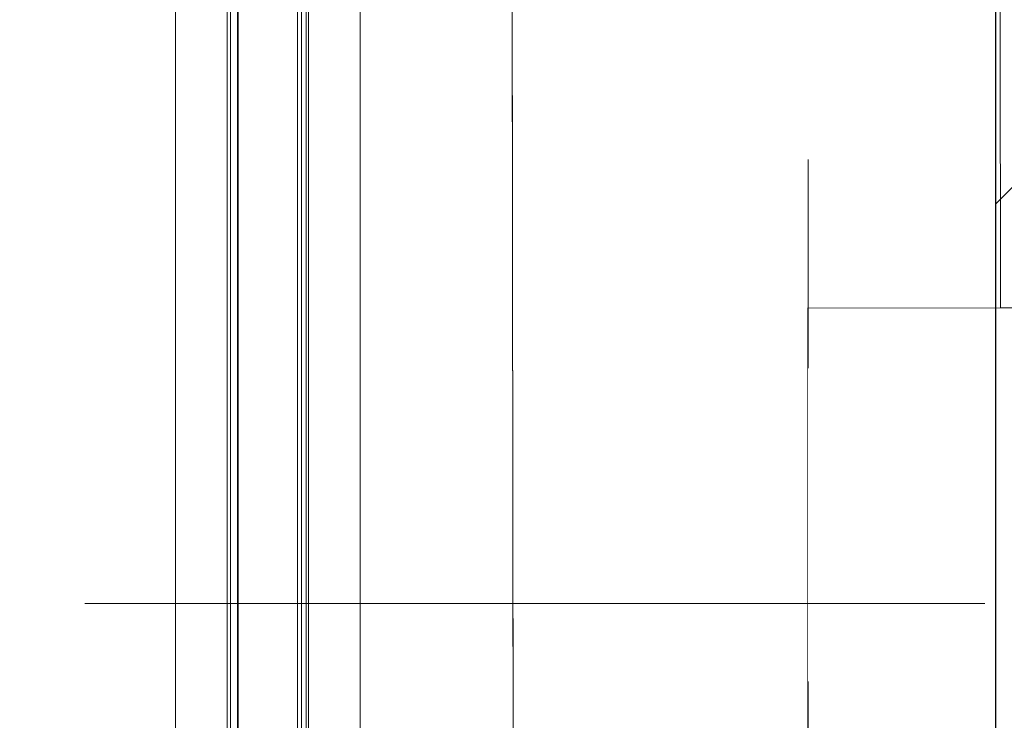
# Model space of a CAD drawing. Header units: millimetres. Extents: x -47038 to 86296, y -75637 to 48966.
# Tile 107 of 174: x -32573 to -31907, y 29702 to 30175. Entities that reach past the tile are written whole.
import ezdxf

# ---------------------------------------------------------------- set-up
doc = ezdxf.new("R2010")
doc.units = ezdxf.units.MM
doc.linetypes.add('Przerywana podwójnie', pattern=[109.361107, 52.916665, -21.166666, 14.111111, -21.166666])
doc.linetypes.add('Wipeout_Contour', pattern=[1000, 0, -1000])
for name, color, linetype, lineweight, true_color in [('00 - nowa technologia myjni_Nr_pióra__95', 7, 'Continuous', 20, 0x7c7c7c), ('410-K Osie główne_Nr_pióra__95', 7, 'Continuous', 20, 0x7c7c7c), ('420-K Ściany_Nr_pióra__95', 7, 'Continuous', 20, 0x7c7c7c), ('440-K Słupy_Nr_pióra__95', 7, 'Continuous', 20, 0x7c7c7c)]:
    doc.layers.add(name, color=color, linetype=linetype, lineweight=lineweight, true_color=true_color)
doc.layers.add('420-K Ściany', color=7, linetype='Continuous')
doc.layers.add('AP_zakres_Oopracowania', color=7, linetype='Continuous', lineweight=5)
doc.layers.add('XREF', color=8, linetype='Continuous', lineweight=9)

# ---------------------------------------------------------------- blocks, each defined once
blk = doc.blocks.new('parter 2025.10.15')
at = {"layer": '00 - nowa technologia myjni_Nr_pióra__95', "color": 8, "linetype": 'Continuous', "lineweight": 5}
for p, q in [((603.532, 2583.576), (603.532, 2388.576)), ((607.532, 2583.576), (607.532, 2388.576)), ((599.282, 2542.286), (599.282, 2467.27)), ((602.782, 2542.286), (602.782, 2467.27)), ((602.997, 2542.286), (602.997, 2467.27)), ((603.482, 2542.286), (603.482, 2467.27)), ((607.807, 2542.286), (607.807, 2467.27)), ((608.132, 2542.286), (608.132, 2467.27)), ((608.282, 2542.286), (608.282, 2467.27)), ((611.782, 2542.286), (611.782, 2467.27)), ((599.282, 2424.217), (599.282, 2467.27)), ((602.782, 2424.217), (602.782, 2467.27)), ((602.997, 2424.217), (602.997, 2467.27)), ((603.482, 2424.217), (603.482, 2467.27)), ((607.807, 2424.217), (607.807, 2467.27)), ((608.132, 2424.217), (608.132, 2467.27)), ((608.282, 2424.217), (608.282, 2467.27)), ((611.782, 2424.217), (611.782, 2467.27))]:
    blk.add_line(p, q, dxfattribs=at)
at = {"layer": '440-K Słupy_Nr_pióra__95', "color": 8, "linetype": 'Continuous', "lineweight": 5}
blk.add_line((654.01, 2433.809), (634.01, 2433.809), dxfattribs=at)
at = {"layer": '440-K Słupy_Nr_pióra__95', "color": 8, "linetype": 'Continuous', "lineweight": 5, "flags": 128}
blk.add_lwpolyline([(642.01, 2413.809), (682.01, 2413.809), (682.01, 2453.809), (642.01, 2453.809)], close=True, dxfattribs=at)
at = {"color": 8, "linetype": 'Wipeout_Contour', "lineweight": 5, "ltscale": 20165.322229}
blk.add_wipeout([(621.926, 2570.699), (622.253, 2309.766), (655.253, 2309.766), (655.122, 2413.809), (642.01, 2413.809), (642.01, 2453.809), (655.072, 2453.809), (654.925, 2570.741)], dxfattribs=at).dxf.layer = '420-K Ściany'
at = {"layer": '410-K Osie główne_Nr_pióra__95', "color": 8, "linetype": 'Przerywana podwójnie', "lineweight": 5}
for p, q in [((642.057, 3303.44), (642.057, -164.955)), ((-63.001, 2433.809), (1039.917, 2433.809))]:
    blk.add_line(p, q, dxfattribs=at)
at = {"layer": '420-K Ściany_Nr_pióra__95', "color": 8, "linetype": 'Continuous', "lineweight": 5, "flags": 128}
for points in [[(655.072, 2453.809), (654.925, 2570.741)], [(655.072, 2453.809), (654.925, 2570.741)], [(621.926, 2570.699), (622.253, 2309.766)], [(621.926, 2570.699), (625.074, 59.14)]]:
    blk.add_lwpolyline(points, dxfattribs=at)

msp = doc.modelspace()

# ---------------------------------------------------------------- block references
at = {"layer": 'XREF', "xscale": 10, "yscale": 10, "zscale": 10}
msp.add_blockref('parter 2025.10.15', (-38460.61, 5442.28), dxfattribs=at)

# ---------------------------------------------------------------- next in the draw order: hatches: boundary and pattern name
at = {"layer": 'AP_zakres_Oopracowania'}
h = msp.add_hatch(dxfattribs=at)
h.set_pattern_fill('ANSI31', color=256, scale=200, style=0)
h.paths.add_polyline_path([(-27793.16, 32584.78), (-31913.15, 32584.78), (-31913.15, 28539.94), (-27793.16, 28539.94)])
h.paths.add_polyline_path([(-31094.55, 29743.16), (-28160.72, 29743.16), (-28160.72, 30409.09), (-31094.55, 30409.09)], flags=24)

# ---------------------------------------------------------------- next in the draw order: linework, layer by layer
msp.add_lwpolyline([(-31913.15, 32584.78), (-27793.16, 32584.78), (-27793.16, 28539.94), (-31913.15, 28539.94)], close=True)

doc.saveas('drawing.dxf')
